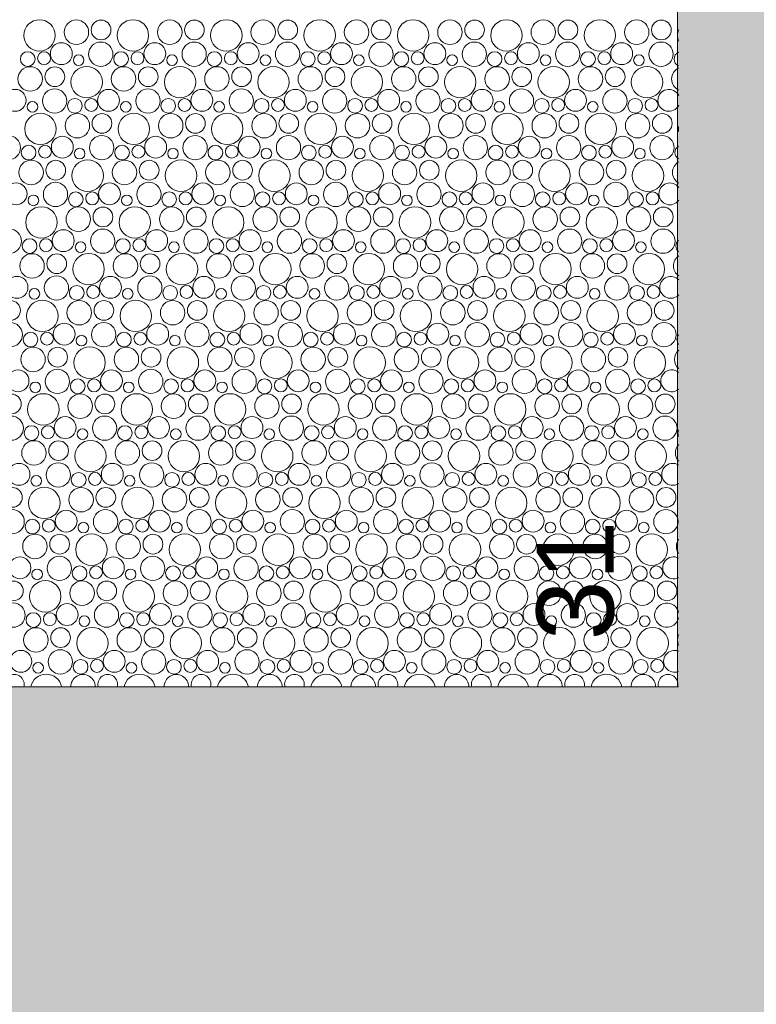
# Model space of a CAD drawing. Header units: metres. Extents: x -167 to 338, y -186 to 508.
# Tile 202 of 256: x 92.6 to 95.47, y 36.26 to 40.1. Entities that reach past the tile are written whole.
import ezdxf
from ezdxf.enums import TextEntityAlignment as Align

# ---------------------------------------------------------------- set-up
doc = ezdxf.new("R2010")
doc.units = ezdxf.units.M
doc.header["$MEASUREMENT"] = 0
doc.linetypes.add('Öffnungslinie Tür Fenster', pattern=[0.23, 0.15, -0.08])
doc.layers.add('60 Gelände 2D Übersicht', color=7, linetype='Continuous')
doc.layers.add('60 Stellplätze', color=7, linetype='Continuous')
doc.styles.add('ERSTELLTER_STIL_2', font='arial.ttf')

# ---------------------------------------------------------------- blocks, each defined once
blk = doc.blocks.new('*X44', base_point=(27236.1321, 33357.279))
at = {"layer": '60 Gelände 2D Übersicht', "color": 9, "linetype": 'Continuous', "lineweight": 18}
for centre, radius in [((92.6801, 40.0357), 0.0612), ((92.8237, 40.0482), 0.0477), ((92.9197, 40.057), 0.0384), ((93.0438, 40.0357), 0.0612), ((93.1874, 40.0482), 0.0477), ((93.2834, 40.057), 0.0384), ((93.4075, 40.0357), 0.0612), ((93.5511, 40.0482), 0.0477), ((93.6471, 40.057), 0.0384), ((93.7712, 40.0357), 0.0612), ((93.9148, 40.0482), 0.0477), ((94.0108, 40.057), 0.0384), ((94.135, 40.0357), 0.0612), ((94.2785, 40.0482), 0.0477), ((94.3745, 40.057), 0.0384), ((94.4987, 40.0357), 0.0612), ((94.6422, 40.0482), 0.0477), ((94.7383, 40.057), 0.0384), ((94.8624, 40.0357), 0.0612), ((95.0059, 40.0482), 0.0477), ((95.102, 40.057), 0.0384), ((92.7652, 39.9648), 0.0426), ((92.9187, 39.9626), 0.0473), ((93.1289, 39.9648), 0.0426), ((93.2824, 39.9626), 0.0473), ((93.4926, 39.9648), 0.0426), ((93.6461, 39.9626), 0.0473), ((93.8563, 39.9648), 0.0426), ((94.0098, 39.9626), 0.0473), ((94.2201, 39.9648), 0.0426), ((94.3735, 39.9626), 0.0473), ((94.5838, 39.9648), 0.0426), ((94.7372, 39.9626), 0.0473), ((94.9475, 39.9648), 0.0426), ((95.1009, 39.9626), 0.0473), ((92.634, 39.9435), 0.0286), ((92.6978, 39.947), 0.0251), ((92.8326, 39.9394), 0.0207), ((92.9977, 39.9435), 0.0286), ((93.0616, 39.947), 0.0251), ((93.1963, 39.9394), 0.0207), ((93.3614, 39.9435), 0.0286), ((93.4253, 39.947), 0.0251), ((93.56, 39.9394), 0.0207), ((93.7251, 39.9435), 0.0286), ((93.789, 39.947), 0.0251), ((93.9237, 39.9394), 0.0207), ((94.0889, 39.9435), 0.0286), ((94.1527, 39.947), 0.0251), ((94.2874, 39.9394), 0.0207), ((94.4526, 39.9435), 0.0286), ((94.5164, 39.947), 0.0251), ((94.6511, 39.9394), 0.0207), ((94.8163, 39.9435), 0.0286), ((94.8801, 39.947), 0.0251), ((95.0148, 39.9394), 0.0207), ((92.6437, 39.8662), 0.0477), ((92.7397, 39.875), 0.0384), ((92.8638, 39.8537), 0.0612), ((93.0074, 39.8662), 0.0477), ((93.1034, 39.875), 0.0384), ((93.2275, 39.8537), 0.0612), ((93.3711, 39.8662), 0.0477), ((93.4671, 39.875), 0.0384), ((93.5912, 39.8537), 0.0612), ((93.7348, 39.8662), 0.0477), ((93.8308, 39.875), 0.0384), ((93.955, 39.8537), 0.0612), ((94.0985, 39.8662), 0.0477), ((94.1945, 39.875), 0.0384), ((94.3187, 39.8537), 0.0612), ((94.4622, 39.8662), 0.0477), ((94.5583, 39.875), 0.0384), ((94.6824, 39.8537), 0.0612), ((94.8259, 39.8662), 0.0477), ((94.922, 39.875), 0.0384), ((95.0461, 39.8537), 0.0612), ((92.5852, 39.7828), 0.0426), ((92.7387, 39.7806), 0.0473), ((92.9489, 39.7828), 0.0426), ((93.1024, 39.7806), 0.0473), ((93.3126, 39.7828), 0.0426), ((93.4661, 39.7806), 0.0473), ((93.6763, 39.7828), 0.0426), ((93.8298, 39.7806), 0.0473), ((94.0401, 39.7828), 0.0426), ((94.1935, 39.7806), 0.0473), ((94.4038, 39.7828), 0.0426), ((94.5572, 39.7806), 0.0473), ((94.7675, 39.7828), 0.0426), ((94.9209, 39.7806), 0.0473), ((92.6526, 39.7574), 0.0207), ((92.8177, 39.7615), 0.0286), ((92.8816, 39.765), 0.0251), ((93.0163, 39.7574), 0.0207), ((93.1814, 39.7615), 0.0286), ((93.2453, 39.765), 0.0251), ((93.38, 39.7574), 0.0207), ((93.5451, 39.7615), 0.0286), ((93.609, 39.765), 0.0251), ((93.7437, 39.7574), 0.0207), ((93.9089, 39.7615), 0.0286), ((93.9727, 39.765), 0.0251), ((94.1074, 39.7574), 0.0207), ((94.2726, 39.7615), 0.0286), ((94.3364, 39.765), 0.0251), ((94.4711, 39.7574), 0.0207), ((94.6363, 39.7615), 0.0286), ((94.7001, 39.765), 0.0251), ((94.8348, 39.7574), 0.0207), ((95, 39.7615), 0.0286), ((95.0638, 39.765), 0.0251), ((92.6838, 39.6717), 0.0612), ((92.8274, 39.6842), 0.0477), ((92.9234, 39.693), 0.0384), ((93.0475, 39.6717), 0.0612), ((93.1911, 39.6842), 0.0477), ((93.2871, 39.693), 0.0384), ((93.4112, 39.6717), 0.0612), ((93.5548, 39.6842), 0.0477), ((93.6508, 39.693), 0.0384), ((93.775, 39.6717), 0.0612), ((93.9185, 39.6842), 0.0477), ((94.0145, 39.693), 0.0384), ((94.1387, 39.6717), 0.0612), ((94.2822, 39.6842), 0.0477), ((94.3783, 39.693), 0.0384), ((94.5024, 39.6717), 0.0612), ((94.6459, 39.6842), 0.0477), ((94.742, 39.693), 0.0384), ((94.8661, 39.6717), 0.0612), ((95.0096, 39.6842), 0.0477), ((95.1057, 39.693), 0.0384), ((92.5587, 39.5986), 0.0473), ((92.7689, 39.6008), 0.0426), ((92.9224, 39.5986), 0.0473), ((93.1326, 39.6008), 0.0426), ((93.2861, 39.5986), 0.0473), ((93.4963, 39.6008), 0.0426), ((93.6498, 39.5986), 0.0473), ((93.8601, 39.6008), 0.0426), ((94.0135, 39.5986), 0.0473), ((94.2238, 39.6008), 0.0426), ((94.3772, 39.5986), 0.0473), ((94.5875, 39.6008), 0.0426), ((94.7409, 39.5986), 0.0473), ((94.9512, 39.6008), 0.0426), ((95.1047, 39.5986), 0.0473), ((92.6377, 39.5795), 0.0286), ((92.7016, 39.5831), 0.0251), ((93.0014, 39.5795), 0.0286), ((93.0653, 39.5831), 0.0251), ((93.3651, 39.5795), 0.0286), ((93.429, 39.5831), 0.0251), ((93.7289, 39.5795), 0.0286), ((93.7927, 39.5831), 0.0251), ((94.0926, 39.5795), 0.0286), ((94.1564, 39.5831), 0.0251), ((94.4563, 39.5795), 0.0286), ((94.5201, 39.5831), 0.0251), ((94.82, 39.5795), 0.0286), ((94.8838, 39.5831), 0.0251), ((92.8363, 39.5754), 0.0207), ((93.2, 39.5754), 0.0207), ((93.5637, 39.5754), 0.0207), ((93.9274, 39.5754), 0.0207), ((94.2911, 39.5754), 0.0207), ((94.6548, 39.5754), 0.0207), ((95.0185, 39.5754), 0.0207), ((92.6474, 39.5022), 0.0477), ((92.7434, 39.511), 0.0384), ((92.8675, 39.4897), 0.0612), ((93.0111, 39.5022), 0.0477), ((93.1071, 39.511), 0.0384), ((93.2312, 39.4897), 0.0612), ((93.3748, 39.5022), 0.0477), ((93.4708, 39.511), 0.0384), ((93.595, 39.4897), 0.0612), ((93.7385, 39.5022), 0.0477), ((93.8345, 39.511), 0.0384), ((93.9587, 39.4897), 0.0612), ((94.1022, 39.5022), 0.0477), ((94.1983, 39.511), 0.0384), ((94.3224, 39.4897), 0.0612), ((94.4659, 39.5022), 0.0477), ((94.562, 39.511), 0.0384), ((94.6861, 39.4897), 0.0612), ((94.8296, 39.5022), 0.0477), ((94.9257, 39.511), 0.0384), ((95.0498, 39.4897), 0.0612), ((92.5889, 39.4188), 0.0426), ((92.7424, 39.4166), 0.0473), ((92.9526, 39.4188), 0.0426), ((93.1061, 39.4166), 0.0473), ((93.3163, 39.4188), 0.0426), ((93.4698, 39.4166), 0.0473), ((93.6801, 39.4188), 0.0426), ((93.8335, 39.4166), 0.0473), ((94.0438, 39.4188), 0.0426), ((94.1972, 39.4166), 0.0473), ((94.4075, 39.4188), 0.0426), ((94.5609, 39.4166), 0.0473), ((94.7712, 39.4188), 0.0426), ((94.9247, 39.4166), 0.0473), ((92.6563, 39.3934), 0.0207), ((92.8214, 39.3975), 0.0286), ((92.8853, 39.4011), 0.0251), ((93.02, 39.3934), 0.0207), ((93.1851, 39.3975), 0.0286), ((93.249, 39.4011), 0.0251), ((93.3837, 39.3934), 0.0207), ((93.5489, 39.3975), 0.0286), ((93.6127, 39.4011), 0.0251), ((93.7474, 39.3934), 0.0207), ((93.9126, 39.3975), 0.0286), ((93.9764, 39.4011), 0.0251), ((94.1111, 39.3934), 0.0207), ((94.2763, 39.3975), 0.0286), ((94.3401, 39.4011), 0.0251), ((94.4748, 39.3934), 0.0207), ((94.64, 39.3975), 0.0286), ((94.7038, 39.4011), 0.0251), ((94.8385, 39.3934), 0.0207), ((95.0037, 39.3975), 0.0286), ((95.0675, 39.4011), 0.0251), ((92.6875, 39.3077), 0.0612), ((93.0512, 39.3077), 0.0612), ((93.415, 39.3077), 0.0612), ((93.7787, 39.3077), 0.0612), ((94.1424, 39.3077), 0.0612), ((94.5061, 39.3077), 0.0612), ((94.8698, 39.3077), 0.0612), ((92.8311, 39.3202), 0.0477), ((92.9271, 39.329), 0.0384), ((93.1948, 39.3202), 0.0477), ((93.2908, 39.329), 0.0384), ((93.5585, 39.3202), 0.0477), ((93.6545, 39.329), 0.0384), ((93.9222, 39.3202), 0.0477), ((94.0183, 39.329), 0.0384), ((94.2859, 39.3202), 0.0477), ((94.382, 39.329), 0.0384), ((94.6496, 39.3202), 0.0477), ((94.7457, 39.329), 0.0384), ((95.0133, 39.3202), 0.0477), ((95.1094, 39.329), 0.0384), ((92.5624, 39.2346), 0.0473), ((92.7726, 39.2368), 0.0426), ((92.9261, 39.2346), 0.0473), ((93.1363, 39.2368), 0.0426), ((93.2898, 39.2346), 0.0473), ((93.5001, 39.2368), 0.0426), ((93.6535, 39.2346), 0.0473), ((93.8638, 39.2368), 0.0426), ((94.0172, 39.2346), 0.0473), ((94.2275, 39.2368), 0.0426), ((94.3809, 39.2346), 0.0473), ((94.5912, 39.2368), 0.0426), ((94.7447, 39.2346), 0.0473), ((94.9549, 39.2368), 0.0426), ((95.1084, 39.2346), 0.0473), ((92.6414, 39.2155), 0.0286), ((92.7053, 39.2191), 0.0251), ((92.84, 39.2114), 0.0207), ((93.0051, 39.2155), 0.0286), ((93.069, 39.2191), 0.0251), ((93.2037, 39.2114), 0.0207), ((93.3689, 39.2155), 0.0286), ((93.4327, 39.2191), 0.0251), ((93.5674, 39.2114), 0.0207), ((93.7326, 39.2155), 0.0286), ((93.7964, 39.2191), 0.0251), ((93.9311, 39.2114), 0.0207), ((94.0963, 39.2155), 0.0286), ((94.1601, 39.2191), 0.0251), ((94.2948, 39.2114), 0.0207), ((94.46, 39.2155), 0.0286), ((94.5238, 39.2191), 0.0251), ((94.6585, 39.2114), 0.0207), ((94.8237, 39.2155), 0.0286), ((94.8875, 39.2191), 0.0251), ((95.0223, 39.2114), 0.0207), ((92.6511, 39.1382), 0.0477), ((92.7471, 39.147), 0.0384), ((92.8712, 39.1257), 0.0612), ((93.0148, 39.1382), 0.0477), ((93.1108, 39.147), 0.0384), ((93.235, 39.1257), 0.0612), ((93.3785, 39.1382), 0.0477), ((93.4745, 39.147), 0.0384), ((93.5987, 39.1257), 0.0612), ((93.7422, 39.1382), 0.0477), ((93.8383, 39.147), 0.0384), ((93.9624, 39.1257), 0.0612), ((94.1059, 39.1382), 0.0477), ((94.202, 39.147), 0.0384), ((94.3261, 39.1257), 0.0612), ((94.4696, 39.1382), 0.0477), ((94.5657, 39.147), 0.0384), ((94.6898, 39.1257), 0.0612), ((94.8333, 39.1382), 0.0477), ((94.9294, 39.147), 0.0384), ((95.0535, 39.1257), 0.0612), ((92.5926, 39.0548), 0.0426), ((92.7461, 39.0526), 0.0473), ((92.8251, 39.0335), 0.0286), ((92.889, 39.0371), 0.0251), ((92.9563, 39.0548), 0.0426), ((93.1098, 39.0526), 0.0473), ((93.1889, 39.0335), 0.0286), ((93.2527, 39.0371), 0.0251), ((93.3201, 39.0548), 0.0426), ((93.4735, 39.0526), 0.0473), ((93.5526, 39.0335), 0.0286), ((93.6164, 39.0371), 0.0251), ((93.6838, 39.0548), 0.0426), ((93.8372, 39.0526), 0.0473), ((93.9163, 39.0335), 0.0286), ((93.9801, 39.0371), 0.0251), ((94.0475, 39.0548), 0.0426), ((94.2009, 39.0526), 0.0473), ((94.28, 39.0335), 0.0286), ((94.3438, 39.0371), 0.0251), ((94.4112, 39.0548), 0.0426), ((94.5647, 39.0526), 0.0473), ((94.6437, 39.0335), 0.0286), ((94.7075, 39.0371), 0.0251), ((94.7749, 39.0548), 0.0426), ((94.9284, 39.0526), 0.0473), ((95.0074, 39.0335), 0.0286), ((95.0712, 39.0371), 0.0251), ((92.66, 39.0294), 0.0207), ((93.0237, 39.0294), 0.0207), ((93.3874, 39.0294), 0.0207), ((93.7511, 39.0294), 0.0207), ((94.1148, 39.0294), 0.0207), ((94.4785, 39.0294), 0.0207), ((94.8423, 39.0294), 0.0207), ((92.5671, 38.965), 0.0384), ((92.6912, 38.9437), 0.0612), ((92.8348, 38.9562), 0.0477), ((92.9308, 38.965), 0.0384), ((93.055, 38.9437), 0.0612), ((93.1985, 38.9562), 0.0477), ((93.2945, 38.965), 0.0384), ((93.4187, 38.9437), 0.0612), ((93.5622, 38.9562), 0.0477), ((93.6583, 38.965), 0.0384), ((93.7824, 38.9437), 0.0612), ((93.9259, 38.9562), 0.0477), ((94.022, 38.965), 0.0384), ((94.1461, 38.9437), 0.0612), ((94.2896, 38.9562), 0.0477), ((94.3857, 38.965), 0.0384), ((94.5098, 38.9437), 0.0612), ((94.6533, 38.9562), 0.0477), ((94.7494, 38.965), 0.0384), ((94.8735, 38.9437), 0.0612), ((95.0171, 38.9562), 0.0477), ((95.1131, 38.965), 0.0384), ((92.5661, 38.8706), 0.0473), ((92.7763, 38.8728), 0.0426), ((92.9298, 38.8706), 0.0473), ((93.1401, 38.8728), 0.0426), ((93.2935, 38.8706), 0.0473), ((93.5038, 38.8728), 0.0426), ((93.6572, 38.8706), 0.0473), ((93.8675, 38.8728), 0.0426), ((94.0209, 38.8706), 0.0473), ((94.2312, 38.8728), 0.0426), ((94.3847, 38.8706), 0.0473), ((94.5949, 38.8728), 0.0426), ((94.7484, 38.8706), 0.0473), ((94.9586, 38.8728), 0.0426), ((95.1121, 38.8706), 0.0473), ((92.6451, 38.8515), 0.0286), ((92.709, 38.8551), 0.0251), ((93.0089, 38.8515), 0.0286), ((93.0727, 38.8551), 0.0251), ((93.3726, 38.8515), 0.0286), ((93.4364, 38.8551), 0.0251), ((93.7363, 38.8515), 0.0286), ((93.8001, 38.8551), 0.0251), ((94.1, 38.8515), 0.0286), ((94.1638, 38.8551), 0.0251), ((94.4637, 38.8515), 0.0286), ((94.5275, 38.8551), 0.0251), ((94.8274, 38.8515), 0.0286), ((94.8912, 38.8551), 0.0251), ((92.8437, 38.8474), 0.0207), ((93.2074, 38.8474), 0.0207), ((93.5711, 38.8474), 0.0207), ((93.9348, 38.8474), 0.0207), ((94.2985, 38.8474), 0.0207), ((94.6623, 38.8474), 0.0207), ((95.026, 38.8474), 0.0207), ((92.6548, 38.7742), 0.0477), ((92.7508, 38.783), 0.0384), ((92.875, 38.7617), 0.0612), ((93.0185, 38.7742), 0.0477), ((93.1145, 38.783), 0.0384), ((93.2387, 38.7617), 0.0612), ((93.3822, 38.7742), 0.0477), ((93.4783, 38.783), 0.0384), ((93.6024, 38.7617), 0.0612), ((93.7459, 38.7742), 0.0477), ((93.842, 38.783), 0.0384), ((93.9661, 38.7617), 0.0612), ((94.1096, 38.7742), 0.0477), ((94.2057, 38.783), 0.0384), ((94.3298, 38.7617), 0.0612), ((94.4733, 38.7742), 0.0477), ((94.5694, 38.783), 0.0384), ((94.6935, 38.7617), 0.0612), ((94.8371, 38.7742), 0.0477), ((94.9331, 38.783), 0.0384), ((95.0572, 38.7617), 0.0612), ((92.5963, 38.6908), 0.0426), ((92.7498, 38.6886), 0.0473), ((92.9601, 38.6908), 0.0426), ((93.1135, 38.6886), 0.0473), ((93.3238, 38.6908), 0.0426), ((93.4772, 38.6886), 0.0473), ((93.6875, 38.6908), 0.0426), ((93.8409, 38.6886), 0.0473), ((94.0512, 38.6908), 0.0426), ((94.2047, 38.6886), 0.0473), ((94.4149, 38.6908), 0.0426), ((94.5684, 38.6886), 0.0473), ((94.7786, 38.6908), 0.0426), ((94.9321, 38.6886), 0.0473), ((92.6637, 38.6654), 0.0207), ((92.8289, 38.6695), 0.0286), ((92.8927, 38.6731), 0.0251), ((93.0274, 38.6654), 0.0207), ((93.1926, 38.6695), 0.0286), ((93.2564, 38.6731), 0.0251), ((93.3911, 38.6654), 0.0207), ((93.5563, 38.6695), 0.0286), ((93.6201, 38.6731), 0.0251), ((93.7548, 38.6654), 0.0207), ((93.92, 38.6695), 0.0286), ((93.9838, 38.6731), 0.0251), ((94.1185, 38.6654), 0.0207), ((94.2837, 38.6695), 0.0286), ((94.3475, 38.6731), 0.0251), ((94.4823, 38.6654), 0.0207), ((94.6474, 38.6695), 0.0286), ((94.7112, 38.6731), 0.0251), ((94.846, 38.6654), 0.0207), ((95.0111, 38.6695), 0.0286), ((95.0749, 38.6731), 0.0251), ((92.695, 38.5797), 0.0612), ((93.0587, 38.5797), 0.0612), ((93.4224, 38.5797), 0.0612), ((93.7861, 38.5797), 0.0612), ((94.1498, 38.5797), 0.0612), ((94.5135, 38.5797), 0.0612), ((94.8772, 38.5797), 0.0612), ((92.5708, 38.601), 0.0384), ((92.8385, 38.5922), 0.0477), ((92.9345, 38.601), 0.0384), ((93.2022, 38.5922), 0.0477), ((93.2983, 38.601), 0.0384), ((93.5659, 38.5922), 0.0477), ((93.662, 38.601), 0.0384), ((93.9296, 38.5922), 0.0477), ((94.0257, 38.601), 0.0384), ((94.2933, 38.5922), 0.0477), ((94.3894, 38.601), 0.0384), ((94.6571, 38.5922), 0.0477), ((94.7531, 38.601), 0.0384), ((95.0208, 38.5922), 0.0477), ((95.1168, 38.601), 0.0384), ((92.5698, 38.5066), 0.0473), ((92.7801, 38.5088), 0.0426), ((92.9335, 38.5066), 0.0473), ((93.1438, 38.5088), 0.0426), ((93.2972, 38.5066), 0.0473), ((93.5075, 38.5088), 0.0426), ((93.6609, 38.5066), 0.0473), ((93.8712, 38.5088), 0.0426), ((94.0247, 38.5066), 0.0473), ((94.2349, 38.5088), 0.0426), ((94.3884, 38.5066), 0.0473), ((94.5986, 38.5088), 0.0426), ((94.7521, 38.5066), 0.0473), ((94.9623, 38.5088), 0.0426), ((95.1158, 38.5066), 0.0473), ((92.6489, 38.4875), 0.0286), ((92.7127, 38.4911), 0.0251), ((92.8474, 38.4834), 0.0207), ((93.0126, 38.4875), 0.0286), ((93.0764, 38.4911), 0.0251), ((93.2111, 38.4834), 0.0207), ((93.3763, 38.4875), 0.0286), ((93.4401, 38.4911), 0.0251), ((93.5748, 38.4834), 0.0207), ((93.74, 38.4875), 0.0286), ((93.8038, 38.4911), 0.0251), ((93.9385, 38.4834), 0.0207), ((94.1037, 38.4875), 0.0286), ((94.1675, 38.4911), 0.0251), ((94.3023, 38.4834), 0.0207), ((94.4674, 38.4875), 0.0286), ((94.5312, 38.4911), 0.0251), ((94.666, 38.4834), 0.0207), ((94.8311, 38.4875), 0.0286), ((94.8949, 38.4911), 0.0251), ((95.0297, 38.4834), 0.0207), ((92.6585, 38.4102), 0.0477), ((92.7545, 38.419), 0.0384), ((92.8787, 38.3977), 0.0612), ((93.0222, 38.4102), 0.0477), ((93.1183, 38.419), 0.0384), ((93.2424, 38.3977), 0.0612), ((93.3859, 38.4102), 0.0477), ((93.482, 38.419), 0.0384), ((93.6061, 38.3977), 0.0612), ((93.7496, 38.4102), 0.0477), ((93.8457, 38.419), 0.0384), ((93.9698, 38.3977), 0.0612), ((94.1133, 38.4102), 0.0477), ((94.2094, 38.419), 0.0384), ((94.3335, 38.3977), 0.0612), ((94.4771, 38.4102), 0.0477), ((94.5731, 38.419), 0.0384), ((94.6972, 38.3977), 0.0612), ((94.8408, 38.4102), 0.0477), ((94.9368, 38.419), 0.0384), ((95.0609, 38.3977), 0.0612), ((92.6001, 38.3268), 0.0426), ((92.7535, 38.3246), 0.0473), ((92.8326, 38.3055), 0.0286), ((92.8964, 38.3091), 0.0251), ((92.9638, 38.3268), 0.0426), ((93.1172, 38.3246), 0.0473), ((93.1963, 38.3055), 0.0286), ((93.2601, 38.3091), 0.0251), ((93.3275, 38.3268), 0.0426), ((93.4809, 38.3246), 0.0473), ((93.56, 38.3055), 0.0286), ((93.6238, 38.3091), 0.0251), ((93.6912, 38.3268), 0.0426), ((93.8447, 38.3246), 0.0473), ((93.9237, 38.3055), 0.0286), ((93.9875, 38.3091), 0.0251), ((94.0549, 38.3268), 0.0426), ((94.2084, 38.3246), 0.0473), ((94.2874, 38.3055), 0.0286), ((94.3512, 38.3091), 0.0251), ((94.4186, 38.3268), 0.0426), ((94.5721, 38.3246), 0.0473), ((94.6511, 38.3055), 0.0286), ((94.7149, 38.3091), 0.0251), ((94.7823, 38.3268), 0.0426), ((94.9358, 38.3246), 0.0473), ((95.0148, 38.3055), 0.0286), ((95.0786, 38.3091), 0.0251), ((92.6674, 38.3014), 0.0207), ((93.0311, 38.3014), 0.0207), ((93.3948, 38.3014), 0.0207), ((93.7585, 38.3014), 0.0207), ((94.1223, 38.3014), 0.0207), ((94.486, 38.3014), 0.0207), ((94.8497, 38.3014), 0.0207), ((92.5745, 38.237), 0.0384), ((92.6987, 38.2157), 0.0612), ((92.8422, 38.2282), 0.0477), ((92.9383, 38.237), 0.0384), ((93.0624, 38.2157), 0.0612), ((93.2059, 38.2282), 0.0477), ((93.302, 38.237), 0.0384), ((93.4261, 38.2157), 0.0612), ((93.5696, 38.2282), 0.0477), ((93.6657, 38.237), 0.0384), ((93.7898, 38.2157), 0.0612), ((93.9333, 38.2282), 0.0477), ((94.0294, 38.237), 0.0384), ((94.1535, 38.2157), 0.0612), ((94.2971, 38.2282), 0.0477), ((94.3931, 38.237), 0.0384), ((94.5172, 38.2157), 0.0612), ((94.6608, 38.2282), 0.0477), ((94.7568, 38.237), 0.0384), ((94.8809, 38.2157), 0.0612), ((95.0245, 38.2282), 0.0477), ((95.1205, 38.237), 0.0384), ((92.5735, 38.1426), 0.0473), ((92.7838, 38.1448), 0.0426), ((92.9372, 38.1426), 0.0473), ((93.1475, 38.1448), 0.0426), ((93.3009, 38.1426), 0.0473), ((93.5112, 38.1448), 0.0426), ((93.6647, 38.1426), 0.0473), ((93.8749, 38.1448), 0.0426), ((94.0284, 38.1426), 0.0473), ((94.2386, 38.1448), 0.0426), ((94.3921, 38.1426), 0.0473), ((94.6023, 38.1448), 0.0426), ((94.7558, 38.1426), 0.0473), ((94.966, 38.1448), 0.0426), ((95.1195, 38.1426), 0.0473), ((92.6526, 38.1235), 0.0286), ((92.7164, 38.1271), 0.0251), ((93.0163, 38.1235), 0.0286), ((93.0801, 38.1271), 0.0251), ((93.38, 38.1235), 0.0286), ((93.4438, 38.1271), 0.0251), ((93.7437, 38.1235), 0.0286), ((93.8075, 38.1271), 0.0251), ((94.1074, 38.1235), 0.0286), ((94.1712, 38.1271), 0.0251), ((94.4711, 38.1235), 0.0286), ((94.5349, 38.1271), 0.0251), ((94.8348, 38.1235), 0.0286), ((94.8986, 38.1271), 0.0251), ((92.8511, 38.1194), 0.0207), ((93.2148, 38.1194), 0.0207), ((93.5785, 38.1194), 0.0207), ((93.9423, 38.1194), 0.0207), ((94.306, 38.1194), 0.0207), ((94.6697, 38.1194), 0.0207), ((95.0334, 38.1194), 0.0207), ((92.6622, 38.0462), 0.0477), ((92.7583, 38.055), 0.0384), ((92.8824, 38.0337), 0.0612), ((93.0259, 38.0462), 0.0477), ((93.122, 38.055), 0.0384), ((93.2461, 38.0337), 0.0612), ((93.3896, 38.0462), 0.0477), ((93.4857, 38.055), 0.0384), ((93.6098, 38.0337), 0.0612), ((93.7533, 38.0462), 0.0477), ((93.8494, 38.055), 0.0384), ((93.9735, 38.0337), 0.0612), ((94.1171, 38.0462), 0.0477), ((94.2131, 38.055), 0.0384), ((94.3372, 38.0337), 0.0612), ((94.4808, 38.0462), 0.0477), ((94.5768, 38.055), 0.0384), ((94.7009, 38.0337), 0.0612), ((94.8445, 38.0462), 0.0477), ((94.9405, 38.055), 0.0384), ((95.0646, 38.0337), 0.0612), ((92.6038, 37.9628), 0.0426), ((92.7572, 37.9606), 0.0473), ((92.9675, 37.9628), 0.0426), ((93.1209, 37.9606), 0.0473), ((93.3312, 37.9628), 0.0426), ((93.4847, 37.9606), 0.0473), ((93.6949, 37.9628), 0.0426), ((93.8484, 37.9606), 0.0473), ((94.0586, 37.9628), 0.0426), ((94.2121, 37.9606), 0.0473), ((94.4223, 37.9628), 0.0426), ((94.5758, 37.9606), 0.0473), ((94.786, 37.9628), 0.0426), ((94.9395, 37.9606), 0.0473), ((92.6711, 37.9374), 0.0207), ((92.8363, 37.9415), 0.0286), ((92.9001, 37.9451), 0.0251), ((93.0348, 37.9374), 0.0207), ((93.2, 37.9415), 0.0286), ((93.2638, 37.9451), 0.0251), ((93.3985, 37.9374), 0.0207), ((93.5637, 37.9415), 0.0286), ((93.6275, 37.9451), 0.0251), ((93.7623, 37.9374), 0.0207), ((93.9274, 37.9415), 0.0286), ((93.9912, 37.9451), 0.0251), ((94.126, 37.9374), 0.0207), ((94.2911, 37.9415), 0.0286), ((94.3549, 37.9451), 0.0251), ((94.4897, 37.9374), 0.0207), ((94.6548, 37.9415), 0.0286), ((94.7186, 37.9451), 0.0251), ((94.8534, 37.9374), 0.0207), ((95.0185, 37.9415), 0.0286), ((95.0823, 37.9451), 0.0251), ((92.7024, 37.8517), 0.0612), ((93.0661, 37.8517), 0.0612), ((93.4298, 37.8517), 0.0612), ((93.7935, 37.8517), 0.0612), ((94.1572, 37.8517), 0.0612), ((94.5209, 37.8517), 0.0612), ((94.8846, 37.8517), 0.0612), ((92.5783, 37.873), 0.0384), ((92.8459, 37.8642), 0.0477), ((92.942, 37.873), 0.0384), ((93.2096, 37.8642), 0.0477), ((93.3057, 37.873), 0.0384), ((93.5733, 37.8642), 0.0477), ((93.6694, 37.873), 0.0384), ((93.9371, 37.8642), 0.0477), ((94.0331, 37.873), 0.0384), ((94.3008, 37.8642), 0.0477), ((94.3968, 37.873), 0.0384), ((94.6645, 37.8642), 0.0477), ((94.7605, 37.873), 0.0384), ((95.0282, 37.8642), 0.0477), ((95.1242, 37.873), 0.0384), ((92.5772, 37.7787), 0.0473), ((92.7875, 37.7808), 0.0426), ((92.9409, 37.7787), 0.0473), ((93.1512, 37.7808), 0.0426), ((93.3047, 37.7787), 0.0473), ((93.5149, 37.7808), 0.0426), ((93.6684, 37.7787), 0.0473), ((93.8786, 37.7808), 0.0426), ((94.0321, 37.7787), 0.0473), ((94.2423, 37.7808), 0.0426), ((94.3958, 37.7787), 0.0473), ((94.606, 37.7808), 0.0426), ((94.7595, 37.7787), 0.0473), ((94.9697, 37.7808), 0.0426), ((92.6563, 37.7595), 0.0286), ((92.7201, 37.7631), 0.0251), ((92.8548, 37.7554), 0.0207), ((93.02, 37.7595), 0.0286), ((93.0838, 37.7631), 0.0251), ((93.2185, 37.7554), 0.0207), ((93.3837, 37.7595), 0.0286), ((93.4475, 37.7631), 0.0251), ((93.5823, 37.7554), 0.0207), ((93.7474, 37.7595), 0.0286), ((93.8112, 37.7631), 0.0251), ((93.946, 37.7554), 0.0207), ((94.1111, 37.7595), 0.0286), ((94.1749, 37.7631), 0.0251), ((94.3097, 37.7554), 0.0207), ((94.4748, 37.7595), 0.0286), ((94.5386, 37.7631), 0.0251), ((94.6734, 37.7554), 0.0207), ((94.8385, 37.7595), 0.0286), ((94.9023, 37.7631), 0.0251), ((95.0371, 37.7554), 0.0207), ((92.6659, 37.6822), 0.0477), ((92.762, 37.691), 0.0384), ((92.8861, 37.6697), 0.0612), ((93.0296, 37.6822), 0.0477), ((93.1257, 37.691), 0.0384), ((93.2498, 37.6697), 0.0612), ((93.3933, 37.6822), 0.0477), ((93.4894, 37.691), 0.0384), ((93.6135, 37.6697), 0.0612), ((93.7571, 37.6822), 0.0477), ((93.8531, 37.691), 0.0384), ((93.9772, 37.6697), 0.0612), ((94.1208, 37.6822), 0.0477), ((94.2168, 37.691), 0.0384), ((94.3409, 37.6697), 0.0612), ((94.4845, 37.6822), 0.0477), ((94.5805, 37.691), 0.0384), ((94.7046, 37.6697), 0.0612), ((94.8482, 37.6822), 0.0477), ((94.9442, 37.691), 0.0384), ((95.0683, 37.6697), 0.0612), ((92.7609, 37.5967), 0.0473), ((93.1247, 37.5967), 0.0473), ((93.4884, 37.5967), 0.0473), ((93.8521, 37.5967), 0.0473), ((94.2158, 37.5967), 0.0473), ((94.5795, 37.5967), 0.0473), ((94.9432, 37.5967), 0.0473), ((92.6075, 37.5988), 0.0426), ((92.84, 37.5775), 0.0286), ((92.9038, 37.5811), 0.0251), ((92.9712, 37.5988), 0.0426), ((93.2037, 37.5775), 0.0286), ((93.2675, 37.5811), 0.0251), ((93.3349, 37.5988), 0.0426), ((93.5674, 37.5775), 0.0286), ((93.6312, 37.5811), 0.0251), ((93.6986, 37.5988), 0.0426), ((93.9311, 37.5775), 0.0286), ((93.9949, 37.5811), 0.0251), ((94.0623, 37.5988), 0.0426), ((94.2948, 37.5775), 0.0286), ((94.3586, 37.5811), 0.0251), ((94.426, 37.5988), 0.0426), ((94.6585, 37.5775), 0.0286), ((94.7223, 37.5811), 0.0251), ((94.7897, 37.5988), 0.0426), ((95.0222, 37.5775), 0.0286), ((95.086, 37.5811), 0.0251), ((92.6748, 37.5734), 0.0207), ((93.0385, 37.5734), 0.0207), ((93.4023, 37.5734), 0.0207), ((93.766, 37.5734), 0.0207), ((94.1297, 37.5734), 0.0207), ((94.4934, 37.5734), 0.0207), ((94.8571, 37.5734), 0.0207)]:
    blk.add_circle(centre, radius, dxfattribs=at)
for centre, radius, start, end in [((95.2261, 40.0357), 0.0612, 157.9178, 202.0822), ((95.18, 39.9435), 0.0286, 111.8177, 248.1823), ((95.1896, 39.8662), 0.0477, 115.1669, 244.8331), ((95.1312, 39.7828), 0.0426, 26.2162, 333.7838), ((95.2298, 39.6717), 0.0612, 170.8281, 189.1719), ((95.1837, 39.5795), 0.0286, 120.089, 239.911), ((95.1933, 39.5022), 0.0477, 120.197, 239.803), ((95.1349, 39.4188), 0.0426, 35.904, 324.096), ((95.1874, 39.2155), 0.0286, 129.1264, 230.8736), ((95.1971, 39.1382), 0.0477, 125.4993, 234.5007), ((95.1386, 39.0548), 0.0426, 43.7082, 316.2918), ((95.1911, 38.8515), 0.0286, 139.528, 220.472), ((95.2008, 38.7742), 0.0477, 131.1788, 228.8212), ((95.1423, 38.6908), 0.0426, 50.5254, 309.4746), ((95.1948, 38.4875), 0.0286, 152.9252, 207.0748), ((95.2045, 38.4102), 0.0477, 137.4027, 222.5973), ((95.146, 38.3268), 0.0426, 56.7287, 303.2713), ((95.2082, 38.0462), 0.0477, 144.4736, 215.5264), ((95.1497, 37.9628), 0.0426, 62.5179, 297.4821), ((95.1232, 37.7787), 0.0473, 12.6561, 347.3439), ((95.2119, 37.6822), 0.0477, 153.0706, 206.9294), ((95.1534, 37.5988), 0.0426, 68.0166, 291.9834), ((92.582, 37.509), 0.0384, 344.9312, 195.0687), ((92.7061, 37.4877), 0.0612, 10.6419, 169.3581), ((92.8496, 37.5002), 0.0477, 358.6146, 181.3854), ((92.9457, 37.509), 0.0384, 344.931, 195.069), ((93.0698, 37.4877), 0.0612, 10.6417, 169.3582), ((93.2133, 37.5002), 0.0477, 358.6144, 181.3855), ((93.3094, 37.509), 0.0384, 344.9308, 195.0692), ((93.4335, 37.4877), 0.0612, 10.6416, 169.3584), ((93.5771, 37.5002), 0.0477, 358.6143, 181.3857), ((93.6731, 37.509), 0.0384, 344.9306, 195.0694), ((93.7972, 37.4877), 0.0612, 10.6415, 169.3585), ((93.9408, 37.5002), 0.0477, 358.6141, 181.3859), ((94.0368, 37.509), 0.0384, 344.9303, 195.0696), ((94.1609, 37.4877), 0.0612, 10.6413, 169.3586), ((94.3045, 37.5002), 0.0477, 358.6139, 181.386), ((94.4005, 37.509), 0.0384, 344.9301, 195.0698), ((94.5246, 37.4877), 0.0612, 10.6412, 169.3588), ((94.6682, 37.5002), 0.0477, 358.6137, 181.3862), ((94.7642, 37.509), 0.0384, 344.9299, 195.07), ((94.8883, 37.4877), 0.0612, 10.641, 169.3589), ((95.0319, 37.5002), 0.0477, 358.6136, 181.3864), ((95.1279, 37.509), 0.0384, 344.9297, 195.0703)]:
    blk.add_arc(centre, radius, start, end, dxfattribs=at)
blk = doc.blocks.new('Parkplätze 27_3')
at = {"layer": '60 Stellplätze', "color": 7, "linetype": 'Continuous', "lineweight": 13, "style": 'ERSTELLTER_STIL_2'}
for tag, p in [('num_start_0', (0.4, 0.4171)), ('num_start_1', (3.15, 0.4146)), ('num_start_2', (5.9, 0.4171))]:
    blk.add_attdef(tag, text='', height=0.3, dxfattribs=at).set_placement(p, align=Align.MIDDLE_CENTER)

msp = doc.modelspace()

# ---------------------------------------------------------------- hatches: boundary and pattern name
at = {"layer": '60 Gelände 2D Übersicht', "linetype": 'Continuous', "lineweight": 18}
h = msp.add_hatch(dxfattribs=at)
h.set_pattern_fill('Mörtel_0001', color=8, style=0, pattern_type=2)
h.set_pattern_definition([(45, (27236.1321, 33357.62905), (-0.11136931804, 0.11136931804), [0, -0.105, 0, -0.1575]), (110, (27236.4821, 33357.62905), (0.1480015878, 0.0538681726), [0, -0.077, 0, -0.133])])
h.paths.add_polyline_path([(58.1615, 45.7496), (66.6638, 45.7501), (66.663, 37.5001), (77.6619, 37.5142), (77.6627, 45.7491), (84.1676, 45.7491), (84.1668, 37.4991), (95.1657, 37.4991), (95.1665, 45.7491), (101.6703, 45.7491), (101.6703, 14.5263), (95.1658, 14.3351), (95.1689, 36.0142), (84.17, 36.0153), (84.1681, 14.0509), (77.6707, 13.994), (77.6638, 36.0132), (66.6649, 35.9991), (66.6638, 13.8829), (59.5867, 13.8829), (59.5867, 23.1797), (59.5867, 37.3459), (58.1625, 37.3459), (58.1625, 28.2047)])

# ---------------------------------------------------------------- linework, layer by layer
at = {"layer": '60 Stellplätze', "color": 7, "linetype": 'Continuous', "lineweight": 13}
for p, q in [((95.1654, 37.4991), (95.1646, 45.7491)), ((84.1667, 37.4991), (95.1688, 37.4991))]:
    msp.add_line(p, q, dxfattribs=at)

# ---------------------------------------------------------------- block references
at = {"layer": '60 Gelände 2D Übersicht', "color": 9, "linetype": 'Öffnungslinie Tür Fenster', "lineweight": 18}
msp.add_blockref('*X44', (27236.1321, 33357.279), dxfattribs=at)
at = {"layer": '60 Stellplätze', "color": 7, "linetype": 'Continuous', "lineweight": 13}
ref = msp.add_blockref('Parkplätze 27_3', (95.1657, 37.4991), dxfattribs=dict(at, rotation=89.9945255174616))
ref.add_attrib('num_start', '31', dxfattribs={"color": 7, "linetype": 'Continuous', "lineweight": 13, "height": 0.3, "rotation": 89.9945, "style": 'ERSTELLTER_STIL_2'}).set_placement((94.7658, 37.9137), align=Align.MIDDLE_CENTER)

doc.saveas('drawing.dxf')
